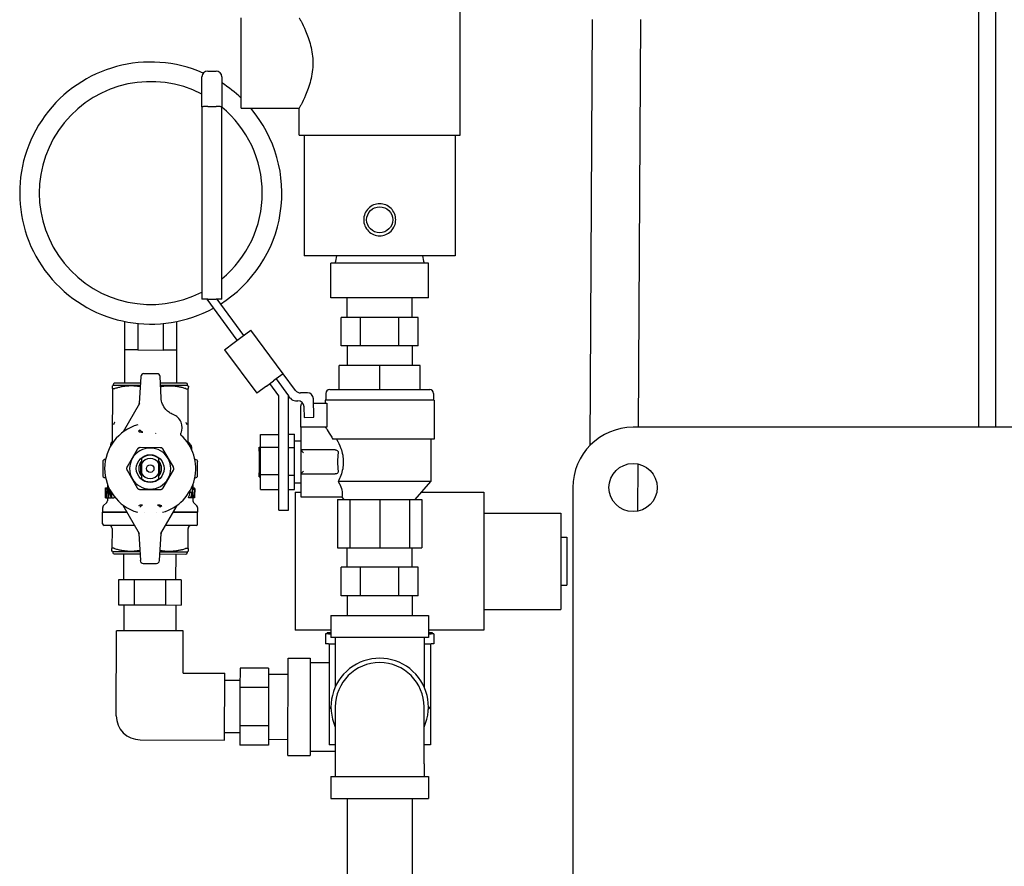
# Model space of a CAD drawing. Header units: inches. Extents: x 12 to 564, y 10 to 374.
# Tile 19 of 159: x 62 to 72, y 111 to 120. Entities that reach past the tile are written whole.
import ezdxf

# ---------------------------------------------------------------- set-up
doc = ezdxf.new("R2010")
doc.units = ezdxf.units.IN
doc.header["$LTSCALE"] = 16
doc.header["$MEASUREMENT"] = 0
doc.layers.add('Visible (ANSI)', color=7, linetype='Continuous', lineweight=30)

msp = doc.modelspace()

# ---------------------------------------------------------------- linework, layer by layer
at = {"layer": 'Visible (ANSI)'}
for p, q in [((71.899, 122.317), (71.899, 115.634)), ((71.72, 120.994), (71.72, 115.634)), ((66.349, 118.663), (66.349, 120.288)), ((64.077, 118.943), (64.077, 119.883)), ((67.695, 115.447), (67.72, 119.865)), ((68.196, 115.634), (68.22, 119.863)), ((63.731, 119.33), (63.818, 119.33)), ((63.671, 118.957), (63.671, 119.27)), ((63.878, 119.27), (63.878, 118.957)), ((63.671, 118.957), (63.671, 116.962)), ((63.731, 118.962), (63.818, 118.962)), ((63.878, 116.962), (63.878, 118.957)), ((64.077, 118.943), (64.679, 118.943)), ((64.679, 118.663), (64.679, 118.943)), ((64.679, 118.663), (66.349, 118.663)), ((64.732, 118.663), (64.732, 117.413)), ((66.296, 118.663), (66.296, 117.413)), ((66.296, 117.413), (64.732, 117.413)), ((66.019, 117.337), (65.009, 117.337)), ((65.009, 116.977), (65.009, 117.337)), ((66.019, 116.977), (66.019, 117.337)), ((66.019, 116.977), (65.009, 116.977)), ((65.177, 116.774), (65.177, 116.977)), ((65.852, 116.774), (65.852, 116.977)), ((63.731, 116.962), (63.671, 116.962)), ((64.038, 116.539), (63.724, 116.962)), ((63.731, 116.962), (63.818, 116.962)), ((63.878, 116.962), (63.818, 116.962)), ((63.826, 116.962), (64.104, 116.588)), ((65.315, 116.774), (65.116, 116.774)), ((65.116, 116.478), (65.116, 116.774)), ((65.713, 116.774), (65.315, 116.774)), ((65.315, 116.478), (65.315, 116.774)), ((65.913, 116.774), (65.713, 116.774)), ((65.713, 116.478), (65.713, 116.774)), ((65.913, 116.478), (65.913, 116.774)), ((62.867, 116.733), (62.867, 116.436)), ((63.007, 116.711), (63.007, 116.436)), ((63.269, 116.711), (63.269, 116.435)), ((63.409, 116.731), (63.409, 116.435)), ((64.004, 116.513), (64.076, 116.567)), ((64.076, 116.567), (64.177, 116.642)), ((64.512, 116.19), (64.177, 116.642)), ((63.904, 116.439), (64.004, 116.513)), ((65.315, 116.478), (65.116, 116.478)), ((65.177, 116.478), (65.177, 116.275)), ((65.713, 116.478), (65.315, 116.478)), ((65.913, 116.478), (65.713, 116.478)), ((65.852, 116.478), (65.852, 116.275)), ((63.007, 116.436), (62.867, 116.436)), ((62.868, 116.436), (62.867, 116.092)), ((63.007, 116.436), (63.269, 116.435)), ((63.409, 116.435), (63.269, 116.435)), ((63.408, 116.435), (63.407, 116.091)), ((63.904, 116.439), (64.24, 115.987)), ((65.095, 116.025), (65.095, 116.275)), ((65.514, 116.275), (65.095, 116.275)), ((65.933, 116.275), (65.514, 116.275)), ((65.514, 116.025), (65.514, 116.275)), ((65.933, 116.025), (65.933, 116.275)), ((63.037, 116.16), (63.022, 115.88)), ((63.206, 116.19), (63.069, 116.19)), ((63.248, 115.94), (63.237, 116.16)), ((64.512, 116.19), (64.44, 116.137)), ((64.643, 116.015), (64.512, 116.19)), ((62.753, 116.069), (62.743, 116.063)), ((62.743, 116.036), (62.743, 116.063)), ((62.753, 116.069), (62.753, 116.081)), ((63.032, 116.068), (62.753, 116.069)), ((63.033, 116.092), (62.765, 116.092)), ((63.509, 116.091), (63.24, 116.091)), ((63.521, 116.067), (63.242, 116.068)), ((63.521, 116.067), (63.521, 116.079)), ((63.521, 116.067), (63.531, 116.061)), ((63.531, 116.061), (63.53, 116.035)), ((64.34, 116.061), (64.24, 115.987)), ((64.34, 116.061), (64.412, 116.115)), ((64.467, 115.962), (64.374, 116.087)), ((64.44, 116.136), (64.412, 116.115)), ((64.44, 116.136), (64.44, 116.137)), ((64.44, 116.136), (64.57, 115.962)), ((62.743, 116.036), (62.742, 115.495)), ((62.746, 116.035), (62.761, 116.035)), ((63.513, 116.033), (63.528, 116.033)), ((63.529, 115.493), (63.53, 116.035)), ((64.467, 114.775), (64.467, 115.962)), ((64.591, 115.934), (64.57, 115.962)), ((64.57, 114.775), (64.57, 115.962)), ((64.764, 115.991), (64.694, 115.99)), ((64.956, 115.985), (64.956, 115.916)), ((64.996, 116.025), (66.033, 116.025)), ((66.073, 115.985), (66.073, 115.916)), ((63.025, 115.881), (62.855, 115.588)), ((64.642, 115.909), (64.666, 115.909)), ((64.695, 115.636), (64.695, 115.856)), ((64.729, 115.848), (64.731, 115.737)), ((64.83, 115.739), (64.827, 115.93)), ((64.828, 115.886), (64.966, 115.886)), ((66.078, 115.916), (64.95, 115.916)), ((64.95, 115.916), (64.95, 115.886)), ((64.966, 115.886), (64.966, 115.636)), ((66.078, 115.916), (66.078, 115.51)), ((64.731, 115.737), (64.83, 115.739)), ((63.03, 115.605), (63.015, 115.593)), ((63.195, 115.579), (63.195, 115.579)), ((63.195, 115.571), (63.195, 115.572)), ((64.279, 115.428), (64.279, 115.56)), ((64.279, 115.56), (64.467, 115.56)), ((64.57, 115.562), (64.632, 115.562)), ((64.632, 115.424), (64.632, 115.562)), ((64.966, 115.636), (64.695, 115.636)), ((64.695, 115.636), (64.695, 115.4)), ((86.641, 115.634), (68.141, 115.634)), ((62.722, 115.457), (62.722, 115.435)), ((62.738, 115.48), (62.734, 115.477)), ((62.742, 115.495), (62.742, 115.468)), ((63.529, 115.466), (63.529, 115.493)), ((63.533, 115.478), (63.537, 115.476)), ((63.555, 115.449), (63.54, 115.449)), ((63.549, 115.455), (63.549, 115.449)), ((64.632, 115.492), (64.695, 115.492)), ((66.078, 115.51), (65.028, 115.51)), ((66.044, 115.51), (66.044, 115.072)), ((62.703, 115.4), (62.704, 115.4)), ((62.704, 115.4), (62.704, 115.4)), ((63, 115.405), (62.895, 115.224)), ((63.24, 115.422), (63.031, 115.423)), ((63.375, 115.223), (63.271, 115.404)), ((64.264, 115.387), (64.264, 115.429)), ((64.264, 115.429), (64.279, 115.429)), ((64.264, 115.387), (64.279, 115.387)), ((64.264, 115.387), (64.264, 115.163)), ((64.279, 115.143), (64.279, 115.428)), ((64.279, 115.428), (64.467, 115.428)), ((64.57, 115.424), (64.632, 115.424)), ((64.632, 115.137), (64.632, 115.424)), ((64.695, 115.4), (64.695, 115.15)), ((64.695, 115.4), (64.725, 115.37)), ((64.957, 115.4), (64.695, 115.4)), ((65.054, 115.4), (64.957, 115.4)), ((62.643, 115.278), (62.643, 115.136)), ((62.672, 115.301), (62.667, 115.301)), ((63.035, 115.269), (63.035, 115.143)), ((63.045, 115.257), (63.044, 115.155)), ((63.225, 115.155), (63.226, 115.256)), ((63.235, 115.143), (63.235, 115.268)), ((63.604, 115.299), (63.598, 115.299)), ((63.627, 115.134), (63.627, 115.276)), ((68.191, 114.765), (68.194, 115.254)), ((62.895, 115.189), (62.999, 115.007)), ((63.27, 115.007), (63.375, 115.188)), ((64.264, 115.163), (64.279, 115.163)), ((64.264, 115.121), (64.264, 115.163)), ((64.279, 114.99), (64.279, 115.143)), ((64.279, 115.143), (64.467, 115.143)), ((64.57, 115.137), (64.632, 115.137)), ((64.632, 114.988), (64.632, 115.137)), ((64.725, 115.18), (64.695, 115.15)), ((64.695, 115.15), (64.957, 115.15)), ((64.695, 115.15), (64.695, 114.913)), ((64.957, 115.15), (65.054, 115.15)), ((62.666, 115.112), (62.672, 115.112)), ((62.692, 115.04), (62.692, 115.005)), ((63.578, 115.038), (63.577, 115.002)), ((63.598, 115.11), (63.603, 115.11)), ((64.264, 115.121), (64.279, 115.121)), ((64.632, 115.058), (64.695, 115.058)), ((66.044, 115.072), (65.084, 115.072)), ((65.881, 114.885), (66.044, 115.072)), ((62.672, 115.005), (62.676, 115.005)), ((62.672, 115.004), (62.672, 114.993)), ((62.672, 114.98), (62.674, 114.98)), ((62.672, 114.979), (62.674, 114.979)), ((62.672, 114.969), (62.674, 114.969)), ((62.672, 114.969), (62.672, 114.957)), ((62.674, 114.98), (62.674, 114.968)), ((62.674, 114.968), (62.676, 114.968)), ((62.676, 115.005), (62.677, 115.005)), ((62.676, 114.982), (62.676, 114.904)), ((62.677, 114.904), (62.677, 115.005)), ((62.677, 115.005), (62.697, 115.005)), ((62.683, 115.003), (62.683, 114.991)), ((62.683, 115.003), (62.699, 115.003)), ((62.694, 114.991), (62.683, 114.991)), ((62.697, 115.005), (62.697, 115.003)), ((62.698, 114.993), (62.699, 115.003)), ((62.698, 114.993), (62.704, 114.993)), ((62.699, 115.003), (62.704, 115.003)), ((62.704, 115.004), (62.704, 114.904)), ((62.704, 115.004), (62.708, 115.004)), ((62.708, 114.904), (62.708, 114.983)), ((62.731, 114.961), (62.731, 114.926)), ((62.737, 114.904), (62.737, 114.951)), ((63.03, 114.989), (63.239, 114.989)), ((63.55, 114.959), (63.55, 114.98)), ((63.571, 114.959), (63.55, 114.959)), ((63.571, 115.002), (63.561, 115.002)), ((63.571, 115.002), (63.575, 115.002)), ((63.571, 115.002), (63.571, 114.959)), ((63.588, 115.002), (63.575, 115.002)), ((63.575, 114.959), (63.575, 115.002)), ((63.588, 114.99), (63.575, 114.99)), ((63.588, 115.002), (63.596, 115.002)), ((63.588, 115.002), (63.588, 114.99)), ((63.595, 114.99), (63.588, 114.99)), ((63.595, 114.99), (63.595, 114.902)), ((63.597, 115.002), (63.596, 115.002)), ((63.596, 114.902), (63.596, 115.002)), ((63.597, 115.002), (63.597, 115.002)), ((63.597, 114.997), (63.597, 114.96)), ((64.279, 114.99), (64.467, 114.99)), ((64.57, 114.988), (64.632, 114.988)), ((64.639, 114.962), (64.695, 114.962)), ((64.639, 114.962), (64.639, 113.529)), ((65.948, 114.962), (66.594, 114.962)), ((66.594, 114.962), (66.594, 113.529)), ((67.516, 115.009), (67.516, 100.509)), ((62.684, 114.855), (62.649, 114.82)), ((62.672, 114.914), (62.672, 114.903)), ((62.672, 114.903), (62.691, 114.903)), ((62.677, 114.904), (62.676, 114.904)), ((62.677, 114.904), (62.685, 114.904)), ((62.688, 114.904), (62.685, 114.904)), ((62.688, 114.904), (62.704, 114.904)), ((62.691, 114.903), (62.691, 114.872)), ((62.708, 114.904), (62.704, 114.904)), ((62.708, 114.904), (62.73, 114.904)), ((62.73, 114.906), (62.73, 114.904)), ((62.737, 114.904), (62.73, 114.904)), ((62.737, 114.904), (62.76, 114.904)), ((62.76, 114.918), (62.76, 114.904)), ((62.853, 114.825), (63.022, 114.531)), ((63.554, 114.902), (63.532, 114.902)), ((63.561, 114.902), (63.554, 114.902)), ((63.582, 114.902), (63.562, 114.902)), ((63.577, 114.902), (63.577, 114.87)), ((63.586, 114.902), (63.582, 114.902)), ((63.584, 114.853), (63.619, 114.818)), ((63.595, 114.902), (63.586, 114.902)), ((63.596, 114.902), (63.595, 114.902)), ((63.596, 114.902), (63.596, 114.902)), ((64.695, 114.913), (65.122, 114.913)), ((65.077, 114.885), (65.205, 114.885)), ((65.077, 114.885), (65.077, 114.385)), ((65.147, 114.885), (65.122, 114.913)), ((65.205, 114.885), (65.514, 114.885)), ((65.205, 114.885), (65.205, 114.385)), ((65.514, 114.885), (65.823, 114.885)), ((65.514, 114.885), (65.514, 114.385)), ((65.823, 114.885), (65.952, 114.885)), ((65.823, 114.885), (65.823, 114.385)), ((65.952, 114.885), (65.952, 114.385)), ((62.642, 114.803), (62.642, 114.754)), ((62.894, 114.754), (62.642, 114.754)), ((62.642, 114.754), (62.894, 114.754)), ((62.642, 114.632), (62.642, 114.754)), ((63.072, 114.753), (63.072, 114.753)), ((63.072, 114.753), (63.072, 114.753)), ((63.196, 114.753), (63.196, 114.753)), ((63.196, 114.753), (63.196, 114.753)), ((63.255, 114.818), (63.24, 114.807)), ((63.245, 114.531), (63.415, 114.823)), ((63.626, 114.752), (63.374, 114.753)), ((63.374, 114.753), (63.626, 114.752)), ((63.626, 114.801), (63.626, 114.752)), ((63.626, 114.63), (63.626, 114.752)), ((64.467, 114.775), (64.57, 114.775)), ((66.594, 114.745), (67.391, 114.745)), ((67.391, 114.745), (67.391, 113.745)), ((62.973, 114.616), (62.657, 114.616)), ((62.74, 114.585), (62.739, 114.377)), ((63.019, 114.532), (63.033, 114.252)), ((63.233, 114.251), (63.248, 114.531)), ((63.61, 114.614), (63.294, 114.615)), ((63.527, 114.376), (63.527, 114.583)), ((67.391, 114.495), (67.454, 114.495)), ((67.454, 114.495), (67.454, 113.995)), ((62.739, 114.35), (62.739, 114.377)), ((62.749, 114.344), (62.739, 114.35)), ((62.758, 114.379), (62.742, 114.379)), ((62.749, 114.344), (63.028, 114.344)), ((62.749, 114.344), (62.749, 114.333)), ((62.761, 114.321), (63.029, 114.32)), ((62.862, 114.052), (62.863, 114.321)), ((63.237, 114.32), (63.505, 114.319)), ((63.238, 114.343), (63.517, 114.343)), ((63.402, 114.05), (63.403, 114.319)), ((63.525, 114.377), (63.508, 114.377)), ((63.517, 114.343), (63.527, 114.348)), ((63.517, 114.343), (63.517, 114.331)), ((63.527, 114.376), (63.527, 114.348)), ((65.077, 114.385), (65.205, 114.385)), ((65.177, 114.182), (65.177, 114.385)), ((65.205, 114.385), (65.514, 114.385)), ((65.514, 114.385), (65.823, 114.385)), ((65.823, 114.385), (65.952, 114.385)), ((65.852, 114.182), (65.852, 114.385)), ((63.064, 114.222), (63.201, 114.221)), ((65.315, 114.182), (65.116, 114.182)), ((65.116, 113.886), (65.116, 114.182)), ((65.713, 114.182), (65.315, 114.182)), ((65.315, 113.886), (65.315, 114.182)), ((65.913, 114.182), (65.713, 114.182)), ((65.713, 113.886), (65.713, 114.182)), ((65.913, 113.886), (65.913, 114.182)), ((62.807, 114.052), (62.807, 113.792)), ((62.97, 114.051), (62.807, 114.052)), ((62.97, 114.051), (62.969, 113.791)), ((63.295, 114.051), (62.97, 114.051)), ((63.295, 114.051), (63.294, 113.791)), ((63.457, 114.05), (63.295, 114.051)), ((63.457, 114.05), (63.457, 113.79)), ((67.391, 113.995), (67.454, 113.995)), ((65.315, 113.886), (65.116, 113.886)), ((65.177, 113.886), (65.177, 113.683)), ((65.713, 113.886), (65.315, 113.886)), ((65.913, 113.886), (65.713, 113.886)), ((65.852, 113.886), (65.852, 113.683)), ((62.807, 113.792), (62.969, 113.791)), ((62.862, 113.792), (62.861, 113.523)), ((62.969, 113.791), (63.294, 113.791)), ((63.294, 113.791), (63.457, 113.79)), ((63.402, 113.79), (63.401, 113.521)), ((66.594, 113.745), (67.391, 113.745)), ((65.009, 113.683), (66.019, 113.683)), ((65.009, 113.683), (65.009, 113.453)), ((66.019, 113.683), (66.019, 113.453)), ((62.783, 112.642), (62.785, 113.523)), ((63.478, 113.521), (62.785, 113.523)), ((63.477, 113.084), (63.478, 113.521)), ((65.009, 113.529), (64.639, 113.529)), ((64.969, 113.505), (65.009, 113.505)), ((64.969, 113.505), (64.969, 113.493)), ((66.594, 113.529), (66.019, 113.529)), ((66.019, 113.505), (66.059, 113.505)), ((66.059, 113.505), (66.059, 113.493)), ((64.952, 113.493), (64.952, 113.389)), ((64.983, 113.493), (64.952, 113.493)), ((64.983, 113.493), (65.009, 113.493)), ((66.019, 113.453), (65.009, 113.453)), ((65.054, 113.453), (65.054, 112.941)), ((65.974, 113.453), (65.974, 112.941)), ((66.019, 113.493), (66.046, 113.493)), ((66.077, 113.493), (66.046, 113.493)), ((66.077, 113.493), (66.077, 113.389)), ((64.983, 113.389), (64.952, 113.389)), ((64.983, 113.389), (65.054, 113.389)), ((64.989, 113.389), (64.989, 112.733)), ((65.974, 113.389), (66.046, 113.389)), ((66.04, 113.389), (66.04, 112.733)), ((66.077, 113.389), (66.046, 113.389)), ((64.563, 112.23), (64.565, 113.24)), ((64.565, 113.24), (64.795, 113.239)), ((64.795, 113.239), (64.793, 112.229)), ((64.795, 113.194), (64.989, 113.194)), ((64.066, 113.134), (64.065, 112.935)), ((64.362, 113.134), (64.066, 113.134)), ((64.362, 113.134), (64.361, 112.934)), ((63.477, 113.084), (63.909, 113.083)), ((63.907, 112.39), (63.909, 113.083)), ((64.066, 113.006), (63.909, 113.006)), ((64.362, 113.073), (64.565, 113.072)), ((64.361, 112.934), (64.065, 112.935)), ((64.065, 112.935), (64.065, 112.537)), ((64.361, 112.934), (64.361, 112.536)), ((64.989, 112.733), (65.01, 112.709)), ((64.989, 112.733), (64.989, 112.34)), ((65.054, 112.733), (65.054, 112.143)), ((65.974, 112.143), (65.974, 112.733)), ((66.019, 112.709), (66.04, 112.733)), ((66.04, 112.733), (66.04, 112.34)), ((64.065, 112.537), (64.064, 112.338)), ((64.361, 112.536), (64.065, 112.537)), ((64.361, 112.536), (64.36, 112.337)), ((63.032, 112.392), (63.907, 112.39)), ((64.064, 112.466), (63.907, 112.466)), ((64.36, 112.398), (64.563, 112.397)), ((64.36, 112.337), (64.064, 112.338)), ((64.793, 112.274), (65.054, 112.274)), ((65.054, 112.34), (64.989, 112.34)), ((66.04, 112.34), (65.974, 112.34)), ((64.563, 112.23), (64.793, 112.229)), ((65.054, 112.143), (65.054, 112.013)), ((65.974, 112.143), (65.974, 112.013)), ((65.009, 112.013), (66.019, 112.013)), ((65.009, 112.013), (65.009, 111.783)), ((66.019, 112.013), (66.019, 111.783)), ((65.009, 111.783), (66.019, 111.783)), ((65.177, 111.783), (65.177, 108.376)), ((65.852, 111.783), (65.852, 108.376))]:
    msp.add_line(p, q, dxfattribs=at)
for centre, radius in [((65.514, 117.787), 0.135), ((63.135, 115.206), 0.144), ((63.135, 115.206), 0.0394), ((68.141, 115.009), 0.25)]:
    msp.add_circle(centre, radius, dxfattribs=at)
for centre, radius, start, end in [((63.141, 118.064), 1.359, 66.3893, 298.6071), ((63.731, 119.27), 0.06, 90, 180), ((63.818, 119.27), 0.06, 0, 90), ((63.141, 118.064), 1.156, 62.7182, 297.2818), ((63.141, 118.064), 1.359, 46.5059, 57.1653), ((63.141, 118.064), 1.359, 302.0819, 40.3339), ((63.141, 118.064), 1.156, 309.6007, 50.3993), ((62.765, 116.081), 0.0118, 89.8736, 179.8736), ((63.509, 116.079), 0.0118, 359.8736, 89.8736), ((64.693, 116.053), 0.0625, 216.6492, 270.8244), ((64.765, 115.929), 0.0625, 0.8244, 90.8244), ((64.996, 115.985), 0.04, 90, 180), ((66.033, 115.985), 0.04, 0, 90), ((64.641, 115.972), 0.0625, 216.6492, 270.8244), ((64.667, 115.847), 0.0625, 0.8244, 90.8244), ((64.725, 115.856), 0.03, 106.5318, 180), ((63.321, 115.631), 0.146, 336.2876, 68.8265), ((63.135, 115.206), 0.472, 105.8914, 253.8558), ((62.838, 115.598), 0.0197, 307.1312, 329.8736), ((63.135, 115.206), 0.472, 285.8914, 47.4741), ((68.141, 115.009), 0.625, 90, 180), ((62.746, 115.457), 0.0236, 119.8736, 179.8736), ((63.525, 115.455), 0.0236, 359.8736, 59.8736), ((63.135, 115.206), 0.213, 89.8736, 149.8751), ((63.135, 115.206), 0.138, 48.7913, 130.956), ((63.135, 115.206), 0.213, 29.8724, 89.8736), ((62.667, 115.278), 0.0236, 89.8736, 179.8736), ((63.135, 115.206), 0.213, 149.8751, 209.8736), ((63.135, 115.206), 0.118, 139.9291, 219.8181), ((63.135, 115.206), 0.104, 29.0404, 150.7069), ((63.135, 115.206), 0.118, 319.9291, 39.8181), ((63.135, 115.206), 0.213, 329.8751, 29.8724), ((63.604, 115.276), 0.0236, 359.8736, 89.8736), ((62.666, 115.136), 0.0236, 179.8736, 269.8736), ((63.135, 115.206), 0.104, 209.0404, 330.7069), ((63.603, 115.134), 0.0236, 269.8736, 359.8736), ((62.715, 115.039), 0.0236, 173.7881, 179.8736), ((63.135, 115.206), 0.213, 209.8736, 269.8748), ((63.135, 115.206), 0.138, 228.7913, 310.956), ((63.135, 115.206), 0.213, 269.8748, 329.8751), ((63.554, 115.038), 0.0236, 359.8736, 5.9591), ((62.668, 114.872), 0.0236, 314.8736, 359.8736), ((62.836, 114.815), 0.0197, 29.8736, 52.616), ((63.432, 114.813), 0.0197, 127.1312, 149.8736), ((63.601, 114.87), 0.0236, 179.8736, 224.8736), ((62.666, 114.803), 0.0236, 134.8736, 179.8736), ((63.603, 114.801), 0.0236, 359.8736, 44.8736), ((62.657, 114.632), 0.0157, 179.8736, 269.8736), ((63.61, 114.63), 0.0157, 269.8736, 359.8736), ((62.708, 114.585), 0.0315, 359.8736, 89.8736), ((63.559, 114.583), 0.0315, 89.8736, 179.8736), ((62.761, 114.333), 0.0118, 179.8736, 269.8736), ((63.505, 114.331), 0.0118, 269.8736, 359.8736), ((65.514, 112.733), 0.505, 335.6288, 204.3712), ((65.514, 112.733), 0.46, 0, 180), ((63.033, 112.642), 0.25, 179.8736, 269.8736)]:
    msp.add_arc(centre, radius, start, end, dxfattribs=at)
for centre, major_axis, ratio, start_param, end_param in [((63.069, 116.159), (-0.0217, 0.023), 0.9974, 5.525267, 7.041104), ((63.206, 116.158), (0.0218, 0.0229), 0.9974, 5.525267, 7.041104), ((63.002, 115.881), (0.0099, 0.0171), 0.993403, 4.712389, 5.186311), ((65.263, 115.275), (0, -0.361), 0.515339, 4.446472, 4.978306), ((63.134, 114.977), (-0.463, 0.001), 0.094203, 6.240971, 6.26372), ((63.135, 115.295), (0.002, 0.805), 0.574757, 1.970732, 2.079333), ((63.135, 115.318), (0.002, 0.805), 0.574757, 1.978584, 2.08122), ((63.135, 115.172), (0.001, 0.61), 0.72619, 4.255125, 4.357998), ((63.135, 115.172), (0.001, 0.637), 0.72619, 4.275958, 4.373699), ((63.135, 115.161), (0.001, 0.667), 0.693506, 4.31417, 4.361444), ((63.134, 114.761), (-0.001, -0.659), 0.702381, 1.787258, 1.877864), ((63.134, 114.733), (-0.001, -0.676), 0.684343, 1.824874, 1.871303), ((63.134, 114.961), (-0.002, -1.078), 0.429116, 1.516321, 1.609119), ((63.135, 114.998), (-0.003, -1.148), 0.403023, 1.570796, 1.574839), ((63.038, 114.75), (0.0312, 0.0763), 0.480891, 0.316049, 0.380272), ((63.134, 114.733), (-0.001, -0.647), 0.684343, 1.836434, 1.839709), ((62.999, 114.531), (0.0099, -0.0172), 0.993403, 1.096875, 1.570796), ((63.268, 114.531), (-0.0099, -0.0171), 0.993403, 4.712389, 5.186311), ((63.064, 114.253), (-0.0218, -0.0229), 0.9974, 5.525267, 7.041104), ((63.201, 114.253), (0.0217, -0.023), 0.9974, 5.525267, 7.041104)]:
    msp.add_ellipse(centre, major_axis=major_axis, ratio=ratio, start_param=start_param, end_param=end_param, dxfattribs=at)
for points, knots in [([(64.679, 119.883), (64.679, 119.883), (64.681, 119.88), (64.687, 119.868), (64.692, 119.859), (64.711, 119.823), (64.729, 119.787), (64.764, 119.705), (64.783, 119.653), (64.805, 119.566), (64.811, 119.536), (64.819, 119.475), (64.821, 119.444), (64.821, 119.383), (64.819, 119.352), (64.811, 119.29), (64.805, 119.26), (64.783, 119.174), (64.764, 119.122), (64.729, 119.04), (64.711, 119.004), (64.692, 118.968), (64.687, 118.958), (64.681, 118.946), (64.679, 118.944), (64.679, 118.943)], [1.859939, 1.859939, 1.859939, 1.859939, 2.079042, 2.079042, 2.309131, 2.309131, 2.769308, 2.769308, 3.232079, 3.232079, 3.463465, 3.463465, 3.694851, 3.694851, 3.926237, 3.926237, 4.157623, 4.157623, 4.620394, 4.620394, 5.080571, 5.080571, 5.31066, 5.31066, 5.529763, 5.529763, 5.529763, 5.529763]), ([(63.731, 118.962), (63.723, 118.962), (63.716, 118.962), (63.708, 118.962), (63.701, 118.962), (63.695, 118.961), (63.689, 118.961), (63.684, 118.96), (63.679, 118.96), (63.676, 118.959), (63.673, 118.959), (63.671, 118.958), (63.671, 118.957)], [-0.2400082, -0.2400082, -0.2400082, -0.2400082, -0.1806766, -0.1806766, -0.1806766, -0.1212295, -0.1212295, -0.1212295, -0.0615441, -0.0615441, -0.0615441, 0.0006685, 0.0006685, 0.0006685, 0.0006685]), ([(63.878, 118.957), (63.878, 118.958), (63.876, 118.959), (63.873, 118.959), (63.87, 118.96), (63.866, 118.96), (63.86, 118.961), (63.855, 118.961), (63.848, 118.962), (63.841, 118.962), (63.834, 118.962), (63.826, 118.962), (63.818, 118.962)], [-0.2406322, -0.2406322, -0.2406322, -0.2406322, -0.1784312, -0.1784312, -0.1784312, -0.1187567, -0.1187567, -0.1187567, -0.0593206, -0.0593206, -0.0593206, 0, 0, 0, 0]), ([(65.514, 117.621), (65.493, 117.621), (65.471, 117.625), (65.43, 117.642), (65.411, 117.655), (65.382, 117.684), (65.369, 117.703), (65.352, 117.744), (65.348, 117.766), (65.348, 117.808), (65.352, 117.83), (65.369, 117.871), (65.382, 117.89), (65.411, 117.919), (65.43, 117.932), (65.471, 117.949), (65.493, 117.953), (65.535, 117.953), (65.557, 117.949), (65.598, 117.932), (65.617, 117.919), (65.646, 117.89), (65.659, 117.871), (65.676, 117.83), (65.68, 117.808), (65.68, 117.787), (65.68, 117.766), (65.676, 117.744), (65.659, 117.703), (65.646, 117.684), (65.617, 117.655), (65.598, 117.642), (65.557, 117.625), (65.535, 117.621), (65.514, 117.621)], [0.637396, 0.637396, 0.637396, 0.637396, 0.796739, 0.796739, 0.956083, 0.956083, 1.115437, 1.115437, 1.274792, 1.274792, 1.434147, 1.434147, 1.593502, 1.593502, 1.752845, 1.752845, 1.912188, 1.912188, 2.071532, 2.071532, 2.230875, 2.230875, 2.39023, 2.39023, 2.549584, 2.549584, 2.549584, 2.708939, 2.708939, 2.868294, 2.868294, 3.027637, 3.027637, 3.18698, 3.18698, 3.18698, 3.18698]), ([(65.957, 117.413), (65.963, 117.388), (65.968, 117.363), (65.974, 117.337), (65.974, 117.337), (65.974, 117.337)], [2.1964558, 2.1964558, 2.1964558, 2.1964558, 2.4031793, 2.4031793, 2.4032779, 2.4032779, 2.4032779, 2.4032779]), ([(62.743, 116.036), (62.743, 116.036), (62.743, 116.036), (62.743, 116.035), (62.744, 116.035), (62.746, 116.035)], [-0.12974931, -0.12974931, -0.12974931, -0.12974931, -0.12533423, -0.12533423, -0.10110744, -0.10110744, -0.10110744, -0.10110744]), ([(62.761, 116.035), (62.763, 116.035), (62.765, 116.035), (62.768, 116.036), (62.769, 116.036), (62.769, 116.036)], [-0.28906892, -0.28906892, -0.28906892, -0.28906892, -0.26484213, -0.26484213, -0.26042705, -0.26042705, -0.26042705, -0.26042705]), ([(63.504, 116.035), (63.505, 116.034), (63.505, 116.034), (63.509, 116.033), (63.511, 116.033), (63.513, 116.033)], [-0.12974931, -0.12974931, -0.12974931, -0.12974931, -0.12533423, -0.12533423, -0.10110744, -0.10110744, -0.10110744, -0.10110744]), ([(63.528, 116.033), (63.529, 116.033), (63.53, 116.033), (63.53, 116.034), (63.53, 116.034), (63.53, 116.035)], [-0.28906892, -0.28906892, -0.28906892, -0.28906892, -0.26484213, -0.26484213, -0.26042705, -0.26042705, -0.26042705, -0.26042705]), ([(63.374, 115.766), (63.359, 115.772), (63.346, 115.779), (63.321, 115.796), (63.309, 115.807), (63.28, 115.838), (63.269, 115.859), (63.254, 115.895), (63.249, 115.918), (63.248, 115.94)], [-0.447442, -0.447442, -0.447442, -0.447442, -0.3745269, -0.3745269, -0.3016183, -0.3016183, -0.1712476, -0.1712476, -0.000001, -0.000001, -0.000001, -0.000001]), ([(62.76, 115.676), (62.759, 115.674), (62.759, 115.672), (62.758, 115.67), (62.757, 115.668), (62.757, 115.666), (62.756, 115.664)], [0.00006288, 0.00006288, 0.00006288, 0.00006288, 0.01720696, 0.01720696, 0.01720696, 0.03659632, 0.03659632, 0.03659632, 0.03659632]), ([(62.761, 115.678), (62.761, 115.678), (62.761, 115.677), (62.761, 115.677), (62.761, 115.677), (62.76, 115.676), (62.76, 115.676)], [0.00000006, 0.00000006, 0.00000006, 0.00000006, 0.003655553, 0.003655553, 0.003655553, 0.00730295, 0.00730295, 0.00730295, 0.00730295]), ([(62.768, 115.685), (62.768, 115.685), (62.768, 115.684), (62.767, 115.684), (62.767, 115.683), (62.767, 115.683), (62.766, 115.683), (62.766, 115.682), (62.765, 115.682), (62.764, 115.681), (62.763, 115.68), (62.762, 115.679), (62.761, 115.678)], [-0.03254379, -0.03254379, -0.03254379, -0.03254379, -0.02556271, -0.02556271, -0.02556271, -0.02145982, -0.02145982, -0.02145982, -0.01330359, -0.01330359, -0.01330359, 0, 0, 0, 0]), ([(63.504, 115.683), (63.504, 115.683), (63.504, 115.683), (63.505, 115.682), (63.505, 115.682), (63.505, 115.682), (63.506, 115.681), (63.506, 115.681), (63.507, 115.68), (63.508, 115.679), (63.509, 115.678), (63.51, 115.677), (63.511, 115.676)], [0.0000416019, 0.0000416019, 0.0000416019, 0.0000416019, 0.0001592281, 0.0001592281, 0.0001592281, 0.0002283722, 0.0002283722, 0.0002283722, 0.000365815, 0.000365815, 0.000365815, 0.0005889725, 0.0005889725, 0.0005889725, 0.0005889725]), ([(63.512, 115.674), (63.512, 115.675), (63.511, 115.675), (63.511, 115.675), (63.511, 115.676), (63.511, 115.676), (63.511, 115.676)], [0.000043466, 0.000043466, 0.000043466, 0.000043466, 0.003691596, 0.003691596, 0.003691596, 0.007347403, 0.007347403, 0.007347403, 0.007347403]), ([(63.516, 115.662), (63.515, 115.664), (63.514, 115.667), (63.514, 115.669), (63.513, 115.671), (63.513, 115.673), (63.512, 115.674)], [-0.000337, -0.000337, -0.000337, -0.000337, 0.01766966, 0.01766966, 0.01766966, 0.03356667, 0.03356667, 0.03356667, 0.03356667]), ([(63.058, 115.585), (63.058, 115.585), (63.058, 115.585), (63.058, 115.585), (63.058, 115.585), (63.058, 115.585)], [-0.00160609, -0.00160609, -0.00160609, -0.00160609, 0, 0, 0.000351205, 0.000351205, 0.000351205, 0.000351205]), ([(63.459, 115.55), (63.458, 115.55), (63.457, 115.551), (63.457, 115.552), (63.456, 115.553), (63.456, 115.554), (63.455, 115.555), (63.455, 115.555), (63.455, 115.556), (63.454, 115.556), (63.454, 115.557), (63.454, 115.558), (63.453, 115.559), (63.453, 115.56), (63.453, 115.561), (63.453, 115.562), (63.453, 115.562), (63.453, 115.563), (63.453, 115.563), (63.453, 115.564), (63.453, 115.565), (63.453, 115.566), (63.453, 115.567), (63.453, 115.567), (63.453, 115.568), (63.453, 115.569), (63.453, 115.57), (63.454, 115.571), (63.454, 115.571), (63.454, 115.572), (63.454, 115.572)], [0, 0, 0, 0, 0.0078247, 0.0078247, 0.0078247, 0.01581067, 0.01581067, 0.01581067, 0.01955825, 0.01955825, 0.01955825, 0.02752847, 0.02752847, 0.02752847, 0.0352655, 0.0352655, 0.0352655, 0.03910953, 0.03910953, 0.03910953, 0.04703917, 0.04703917, 0.04703917, 0.05037985, 0.05037985, 0.05037985, 0.05829986, 0.05829986, 0.05829986, 0.06164879, 0.06164879, 0.06164879, 0.06164879]), ([(64.95, 115.636), (64.951, 115.636), (64.958, 115.627), (64.983, 115.589), (65, 115.561), (65.02, 115.524), (65.024, 115.517), (65.028, 115.51)], [4.3010291, 4.3010291, 4.3010291, 4.3010291, 4.6603472, 4.6603472, 5.0196653, 5.0196653, 5.094529, 5.094529, 5.094529, 5.094529]), ([(62.738, 115.48), (62.739, 115.48), (62.739, 115.48), (62.74, 115.482), (62.741, 115.482), (62.742, 115.484), (62.742, 115.485), (62.742, 115.486), (62.742, 115.486), (62.742, 115.486)], [0, 0, 0, 0, 0.00634565, 0.00634565, 0.01272407, 0.01272407, 0.01908899, 0.01908899, 0.02086241, 0.02086241, 0.02086241, 0.02086241]), ([(63.529, 115.485), (63.529, 115.484), (63.529, 115.484), (63.529, 115.483), (63.53, 115.482), (63.53, 115.481), (63.53, 115.481), (63.531, 115.479), (63.532, 115.478), (63.533, 115.478)], [0, 0, 0, 0, 0.00332014, 0.00332014, 0.00655259, 0.00655259, 0.01288293, 0.01288293, 0.02085645, 0.02085645, 0.02085645, 0.02085645]), ([(63.555, 115.449), (63.553, 115.449), (63.551, 115.448), (63.548, 115.446), (63.546, 115.444), (63.544, 115.441)], [-0.5889282, -0.5889282, -0.5889282, -0.5889282, -0.2892793, -0.2892793, -0.141451, -0.141451, -0.141451, -0.141451]), ([(63.565, 115.414), (63.565, 115.417), (63.565, 115.42), (63.565, 115.425), (63.565, 115.428), (63.564, 115.434), (63.564, 115.437), (63.563, 115.442), (63.562, 115.444), (63.56, 115.448), (63.557, 115.449), (63.555, 115.449)], [-0.1100026, -0.1100026, -0.1100026, -0.1100026, -0.1011397, -0.1011397, -0.0930317, -0.0930317, -0.080018, -0.080018, -0.0592061, -0.0592061, 0, 0, 0, 0]), ([(65.068, 115.51), (65.083, 115.482), (65.098, 115.45), (65.119, 115.394), (65.126, 115.37), (65.135, 115.323), (65.137, 115.299), (65.137, 115.275), (65.137, 115.251), (65.135, 115.227), (65.126, 115.18), (65.119, 115.156), (65.103, 115.112), (65.094, 115.092), (65.084, 115.072)], [5.126845, 5.126845, 5.126845, 5.126845, 5.41596, 5.41596, 5.598278, 5.598278, 5.780596, 5.780596, 5.780596, 5.962914, 5.962914, 6.145232, 6.145232, 6.327892, 6.327892, 6.327892, 6.327892]), ([(63.031, 115.423), (63.03, 115.423), (63.028, 115.423), (63.026, 115.422), (63.025, 115.422), (63.022, 115.421), (63.021, 115.421), (63.018, 115.42), (63.017, 115.42), (63.015, 115.419), (63.014, 115.418), (63.012, 115.417), (63.011, 115.416), (63.009, 115.415), (63.008, 115.414), (63.006, 115.412), (63.005, 115.411), (63.003, 115.409), (63.002, 115.408), (63.001, 115.407), (63.001, 115.406), (63, 115.405)], [-0.07367633, -0.07367633, -0.07367633, -0.07367633, -0.06595971, -0.06595971, -0.05827179, -0.05827179, -0.05059897, -0.05059897, -0.04293234, -0.04293234, -0.03683817, -0.03683817, -0.02911041, -0.02911041, -0.02136928, -0.02136928, -0.0136209, -0.0136209, -0.00584287, -0.00584287, 0, 0, 0, 0]), ([(63.271, 115.404), (63.27, 115.405), (63.269, 115.406), (63.268, 115.409), (63.267, 115.41), (63.265, 115.411), (63.264, 115.412), (63.262, 115.414), (63.261, 115.415), (63.259, 115.416), (63.259, 115.417), (63.257, 115.418), (63.255, 115.419), (63.253, 115.42), (63.252, 115.42), (63.249, 115.421), (63.248, 115.421), (63.245, 115.422), (63.244, 115.422), (63.242, 115.422), (63.241, 115.422), (63.24, 115.422)], [-0.07367633, -0.07367633, -0.07367633, -0.07367633, -0.06595992, -0.06595992, -0.05827222, -0.05827222, -0.05059961, -0.05059961, -0.04293318, -0.04293318, -0.03683817, -0.03683817, -0.02911047, -0.02911047, -0.02136941, -0.02136941, -0.01362111, -0.01362111, -0.00584315, -0.00584315, 0, 0, 0, 0]), ([(63.549, 115.433), (63.549, 115.434), (63.549, 115.434), (63.551, 115.435), (63.553, 115.435), (63.555, 115.435)], [0.3555152, 0.3555152, 0.3555152, 0.3555152, 0.388918, 0.388918, 1.0049339, 1.0049339, 1.0049339, 1.0049339]), ([(63.555, 115.435), (63.557, 115.435), (63.559, 115.435), (63.561, 115.433), (63.561, 115.432), (63.562, 115.431), (63.562, 115.429), (63.563, 115.425), (63.563, 115.423), (63.563, 115.419), (63.564, 115.417), (63.564, 115.414)], [0, 0, 0, 0, 0.066416, 0.066416, 0.1000561, 0.1000561, 0.1031731, 0.1031731, 0.1050688, 0.1050688, 0.1069256, 0.1069256, 0.1069256, 0.1069256]), ([(63.564, 115.414), (63.564, 115.413), (63.563, 115.412), (63.563, 115.41), (63.563, 115.409), (63.563, 115.407), (63.563, 115.406), (63.563, 115.406)], [0, 0, 0, 0, 0.00886362, 0.00886362, 0.01748354, 0.01748354, 0.02400693, 0.02400693, 0.02400693, 0.02400693]), ([(63.565, 115.402), (63.565, 115.404), (63.565, 115.405), (63.565, 115.407), (63.565, 115.409), (63.565, 115.412), (63.565, 115.414), (63.565, 115.414), (63.565, 115.414), (63.565, 115.414)], [-0.03189638, -0.03189638, -0.03189638, -0.03189638, -0.0188753, -0.0188753, -0.0188753, -0.00128608, -0.00128608, -0.00128608, 0, 0, 0, 0]), ([(65.054, 115.4), (65.058, 115.4), (65.063, 115.399), (65.07, 115.396), (65.074, 115.394), (65.079, 115.388), (65.081, 115.385), (65.084, 115.378), (65.084, 115.374), (65.083, 115.37)], [0, 0, 0, 0, 0.0303904, 0.0303904, 0.0607809, 0.0607809, 0.0900178, 0.0900178, 0.1192548, 0.1192548, 0.1192548, 0.1192548]), ([(62.895, 115.224), (62.895, 115.223), (62.894, 115.222), (62.893, 115.219), (62.892, 115.218), (62.892, 115.216), (62.891, 115.214), (62.891, 115.212), (62.891, 115.211), (62.89, 115.208), (62.89, 115.207), (62.89, 115.205), (62.89, 115.204), (62.891, 115.201), (62.891, 115.2), (62.892, 115.197), (62.892, 115.196), (62.893, 115.194), (62.893, 115.192), (62.894, 115.19), (62.895, 115.189), (62.895, 115.189)], [-0.07367633, -0.07367633, -0.07367633, -0.07367633, -0.06589352, -0.06589352, -0.05813931, -0.05813931, -0.05040031, -0.05040031, -0.04266817, -0.04266817, -0.03683817, -0.03683817, -0.02917601, -0.02917601, -0.0215012, -0.0215012, -0.01381951, -0.01381951, -0.00610791, -0.00610791, 0, 0, 0, 0]), ([(63.375, 115.188), (63.375, 115.189), (63.376, 115.19), (63.377, 115.192), (63.377, 115.193), (63.378, 115.196), (63.379, 115.197), (63.379, 115.2), (63.379, 115.201), (63.379, 115.203), (63.38, 115.204), (63.38, 115.207), (63.379, 115.208), (63.379, 115.21), (63.379, 115.212), (63.378, 115.214), (63.378, 115.216), (63.377, 115.218), (63.377, 115.219), (63.376, 115.221), (63.375, 115.222), (63.375, 115.223)], [-0.07367633, -0.07367633, -0.07367633, -0.07367633, -0.0659597, -0.0659597, -0.05827179, -0.05827179, -0.05059897, -0.05059897, -0.04293233, -0.04293233, -0.03683817, -0.03683817, -0.02911041, -0.02911041, -0.02136928, -0.02136928, -0.0136209, -0.0136209, -0.00584287, -0.00584287, 0, 0, 0, 0]), ([(65.083, 115.18), (65.084, 115.176), (65.084, 115.172), (65.081, 115.165), (65.079, 115.161), (65.074, 115.156), (65.07, 115.154), (65.063, 115.151), (65.058, 115.15), (65.054, 115.15)], [0.1276716, 0.1276716, 0.1276716, 0.1276716, 0.1569086, 0.1569086, 0.1861455, 0.1861455, 0.216536, 0.216536, 0.2469264, 0.2469264, 0.2469264, 0.2469264]), ([(65.084, 115.072), (65.092, 115.059), (65.099, 115.046), (65.116, 115.008), (65.121, 114.985), (65.126, 114.951), (65.126, 114.936), (65.124, 114.918), (65.123, 114.913), (65.122, 114.913)], [0.1229763, 0.1229763, 0.1229763, 0.1229763, 0.2519821, 0.2519821, 0.5039642, 0.5039642, 0.7519293, 0.7519293, 0.9875943, 0.9875943, 0.9875943, 0.9875943]), ([(62.672, 114.98), (62.672, 114.983), (62.672, 114.985), (62.672, 114.988), (62.672, 114.991), (62.672, 114.993), (62.672, 114.995), (62.672, 114.996), (62.672, 114.997), (62.672, 114.997), (62.672, 114.998), (62.672, 114.998), (62.672, 114.998), (62.672, 114.999), (62.672, 114.999), (62.672, 115), (62.672, 115), (62.672, 115.001), (62.672, 115.001), (62.672, 115.002), (62.672, 115.003), (62.672, 115.004), (62.672, 115.004), (62.672, 115.005), (62.672, 115.005)], [-0.1053992, -0.1053992, -0.1053992, -0.1053992, -0.0803711, -0.0803711, -0.0803711, -0.0579417, -0.0579417, -0.0579417, -0.0493098, -0.0493098, -0.0493098, -0.0472918, -0.0472918, -0.0472918, -0.0390128, -0.0390128, -0.0390128, -0.0352322, -0.0352322, -0.0352322, -0.0181677, -0.0181677, -0.0181677, 0, 0, 0, 0]), ([(62.672, 114.993), (62.672, 114.993), (62.672, 114.992), (62.672, 114.991), (62.672, 114.991), (62.672, 114.99), (62.672, 114.989)], [-0.01671025, -0.01671025, -0.01671025, -0.01671025, -0.00641475, -0.00641475, -0.00641475, 0, 0, 0, 0]), ([(62.672, 114.989), (62.672, 114.988), (62.672, 114.987), (62.672, 114.986), (62.672, 114.985), (62.672, 114.983), (62.672, 114.981), (62.672, 114.981), (62.672, 114.98), (62.672, 114.979)], [-0.02865376, -0.02865376, -0.02865376, -0.02865376, -0.01901365, -0.01901365, -0.01901365, -0.00688254, -0.00688254, -0.00688254, 0, 0, 0, 0]), ([(62.672, 114.969), (62.672, 114.971), (62.672, 114.972), (62.672, 114.976), (62.672, 114.977), (62.672, 114.979)], [-0.04858893, -0.04858893, -0.04858893, -0.04858893, -0.04237798, -0.04237798, -0.03526415, -0.03526415, -0.03526415, -0.03526415]), ([(62.672, 114.937), (62.672, 114.94), (62.672, 114.943), (62.672, 114.948), (62.672, 114.951), (62.672, 114.958), (62.672, 114.961), (62.672, 114.965), (62.672, 114.966), (62.672, 114.969), (62.672, 114.969), (62.672, 114.969)], [-0.08818554, -0.08818554, -0.08818554, -0.08818554, -0.07564219, -0.07564219, -0.06420958, -0.06420958, -0.04390558, -0.04390558, -0.02174066, -0.02174066, 0, 0, 0, 0]), ([(62.672, 114.957), (62.672, 114.956), (62.672, 114.955), (62.672, 114.954), (62.672, 114.954), (62.672, 114.953), (62.672, 114.953), (62.672, 114.953), (62.672, 114.953), (62.672, 114.952), (62.672, 114.952), (62.672, 114.951), (62.672, 114.951), (62.672, 114.95), (62.672, 114.949), (62.672, 114.949), (62.672, 114.947), (62.672, 114.945), (62.672, 114.943), (62.672, 114.941), (62.672, 114.938), (62.672, 114.936)], [0.01713221, 0.01713221, 0.01713221, 0.01713221, 0.02934356, 0.02934356, 0.02934356, 0.03314199, 0.03314199, 0.03314199, 0.03479043, 0.03479043, 0.03479043, 0.03867422, 0.03867422, 0.03867422, 0.04235402, 0.04235402, 0.04235402, 0.0513008, 0.0513008, 0.0513008, 0.06123823, 0.06123823, 0.06123823, 0.06123823]), ([(62.672, 114.903), (62.672, 114.903), (62.672, 114.903), (62.672, 114.904), (62.672, 114.905), (62.672, 114.905), (62.672, 114.906), (62.672, 114.906), (62.672, 114.907), (62.672, 114.907), (62.672, 114.908), (62.672, 114.908), (62.672, 114.909), (62.672, 114.912), (62.672, 114.914), (62.672, 114.918), (62.672, 114.918), (62.672, 114.919), (62.672, 114.919), (62.672, 114.92), (62.672, 114.921), (62.672, 114.922), (62.672, 114.923), (62.672, 114.924), (62.672, 114.925), (62.672, 114.926), (62.672, 114.926), (62.672, 114.927), (62.672, 114.93), (62.672, 114.933), (62.672, 114.937)], [-0.1839413, -0.1839413, -0.1839413, -0.1839413, -0.1446096, -0.1446096, -0.1446096, -0.1265118, -0.1265118, -0.1265118, -0.1187733, -0.1187733, -0.1187733, -0.1027782, -0.1027782, -0.1027782, -0.0566918, -0.0566918, -0.0566918, -0.0492778, -0.0492778, -0.0492778, -0.0394517, -0.0394517, -0.0394517, -0.0290906, -0.0290906, -0.0290906, -0.0256201, -0.0256201, -0.0256201, 0, 0, 0, 0]), ([(62.672, 114.936), (62.672, 114.932), (62.672, 114.928), (62.672, 114.92), (62.672, 114.918), (62.672, 114.916), (62.672, 114.915), (62.672, 114.914)], [0, 0, 0, 0, 0.03150495, 0.03150495, 0.05857447, 0.05857447, 0.07983569, 0.07983569, 0.07983569, 0.07983569]), ([(62.676, 115.005), (62.676, 115), (62.676, 114.995), (62.675, 114.989), (62.674, 114.984), (62.674, 114.98)], [-0.1666992, -0.1666992, -0.1666992, -0.1666992, -0.0707821, -0.0707821, 0, 0, 0, 0]), ([(62.674, 114.968), (62.674, 114.97), (62.675, 114.974), (62.675, 114.978), (62.676, 114.98), (62.676, 114.982)], [-0.04965234, -0.04965234, -0.04965234, -0.04965234, -0.02509217, -0.02509217, 0, 0, 0, 0]), ([(62.694, 114.991), (62.692, 114.984), (62.691, 114.976), (62.689, 114.96), (62.687, 114.949), (62.686, 114.926), (62.685, 114.915), (62.685, 114.904)], [-0.4163778, -0.4163778, -0.4163778, -0.4163778, -0.2393824, -0.2393824, -0.0812441, -0.0812441, 0, 0, 0, 0]), ([(62.688, 114.904), (62.688, 114.912), (62.688, 114.92), (62.689, 114.927), (62.689, 114.929), (62.689, 114.93), (62.689, 114.932)], [-0.07065254, -0.07065254, -0.07065254, -0.07065254, -0.01243257, -0.01243257, -0.01243257, 0, 0, 0, 0]), ([(62.689, 114.932), (62.69, 114.948), (62.692, 114.96), (62.695, 114.977), (62.696, 114.986), (62.698, 114.993)], [-0.1430372, -0.1430372, -0.1430372, -0.1430372, -0.07318, -0.07318, 0, 0, 0, 0]), ([(62.999, 115.007), (63, 115.006), (63.001, 115.005), (63.002, 115.003), (63.003, 115.002), (63.005, 115), (63.006, 114.999), (63.008, 114.997), (63.009, 114.997), (63.011, 114.995), (63.011, 114.995), (63.013, 114.994), (63.015, 114.993), (63.017, 114.992), (63.018, 114.992), (63.021, 114.991), (63.022, 114.99), (63.024, 114.99), (63.026, 114.99), (63.028, 114.99), (63.029, 114.989), (63.03, 114.989)], [-0.07367633, -0.07367633, -0.07367633, -0.07367633, -0.06589359, -0.06589359, -0.05813945, -0.05813945, -0.05040051, -0.05040051, -0.04266844, -0.04266844, -0.03683817, -0.03683817, -0.02917621, -0.02917621, -0.02150162, -0.02150162, -0.01382014, -0.01382014, -0.00610875, -0.00610875, 0, 0, 0, 0]), ([(63.239, 114.989), (63.24, 114.989), (63.242, 114.989), (63.244, 114.989), (63.245, 114.99), (63.248, 114.99), (63.249, 114.99), (63.252, 114.991), (63.253, 114.992), (63.255, 114.993), (63.256, 114.993), (63.258, 114.994), (63.259, 114.995), (63.261, 114.997), (63.262, 114.997), (63.264, 114.999), (63.265, 115), (63.267, 115.002), (63.267, 115.003), (63.269, 115.005), (63.269, 115.006), (63.27, 115.007)], [-0.07367633, -0.07367633, -0.07367633, -0.07367633, -0.06589352, -0.06589352, -0.05813931, -0.05813931, -0.05040031, -0.05040031, -0.04266817, -0.04266817, -0.03683817, -0.03683817, -0.02917601, -0.02917601, -0.0215012, -0.0215012, -0.01381951, -0.01381951, -0.0061079, -0.0061079, 0, 0, 0, 0]), ([(63.569, 114.931), (63.569, 114.933), (63.57, 114.935), (63.57, 114.937), (63.571, 114.939), (63.571, 114.94), (63.571, 114.942), (63.572, 114.943), (63.572, 114.945), (63.572, 114.946), (63.572, 114.947), (63.573, 114.948), (63.573, 114.949)], [-0.05356943, -0.05356943, -0.05356943, -0.05356943, -0.03625487, -0.03625487, -0.03625487, -0.01893066, -0.01893066, -0.01893066, -0.0088011, -0.0088011, -0.0088011, 0, 0, 0, 0]), ([(63.573, 114.949), (63.574, 114.944), (63.575, 114.939), (63.576, 114.935), (63.576, 114.934), (63.576, 114.933), (63.576, 114.932)], [-0.05135388, -0.05135388, -0.05135388, -0.05135388, -0.00966893, -0.00966893, -0.00966893, 0, 0, 0, 0]), ([(62.691, 114.904), (62.691, 114.904), (62.691, 114.904), (62.691, 114.904), (62.691, 114.903), (62.691, 114.903)], [0.107759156, 0.107759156, 0.107759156, 0.107759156, 0.110797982, 0.110797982, 0.115109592, 0.115109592, 0.115109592, 0.115109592]), ([(63.056, 114.827), (63.056, 114.827), (63.056, 114.827), (63.055, 114.827), (63.053, 114.827), (63.052, 114.827)], [-0.16378588, -0.16378588, -0.16378588, -0.16378588, -0.16317195, -0.16317195, -0.14749544, -0.14749544, -0.14749544, -0.14749544]), ([(63.212, 114.827), (63.212, 114.827), (63.212, 114.827), (63.212, 114.827), (63.212, 114.827), (63.212, 114.827)], [-0.00160609, -0.00160609, -0.00160609, -0.00160609, 0, 0, 0.000351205, 0.000351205, 0.000351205, 0.000351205]), ([(62.742, 114.379), (62.74, 114.379), (62.74, 114.378), (62.739, 114.378), (62.739, 114.377), (62.739, 114.377)], [-0.24140203, -0.24140203, -0.24140203, -0.24140203, -0.22133782, -0.22133782, -0.21765243, -0.21765243, -0.21765243, -0.21765243]), ([(62.765, 114.377), (62.764, 114.377), (62.764, 114.377), (62.761, 114.378), (62.759, 114.379), (62.758, 114.379)], [-0.10748613, -0.10748613, -0.10748613, -0.10748613, -0.10380074, -0.10380074, -0.08373653, -0.08373653, -0.08373653, -0.08373653]), ([(63.508, 114.377), (63.507, 114.377), (63.505, 114.377), (63.502, 114.376), (63.502, 114.376), (63.502, 114.376)], [-0.24140203, -0.24140203, -0.24140203, -0.24140203, -0.22133782, -0.22133782, -0.21765243, -0.21765243, -0.21765243, -0.21765243]), ([(63.527, 114.376), (63.527, 114.376), (63.527, 114.376), (63.527, 114.377), (63.526, 114.377), (63.525, 114.377)], [-0.10748613, -0.10748613, -0.10748613, -0.10748613, -0.10380074, -0.10380074, -0.08373653, -0.08373653, -0.08373653, -0.08373653])]:
    msp.add_open_spline(points, degree=3, knots=knots, dxfattribs=at)
for points in [[(65.054, 117.337), (65.06, 117.363), (65.066, 117.388), (65.071, 117.413)], [(63.015, 115.593), (63.024, 115.586), (63.042, 115.584), (63.058, 115.585)], [(63.058, 115.585), (63.049, 115.587), (63.038, 115.594), (63.03, 115.605)], [(63.058, 115.585), (63.058, 115.585), (63.058, 115.585), (63.058, 115.585)], [(63.058, 115.585), (63.058, 115.585), (63.058, 115.585), (63.058, 115.585)], [(62.703, 115.4), (62.703, 115.399), (62.703, 115.398), (62.703, 115.397)], [(62.704, 115.4), (62.704, 115.4), (62.704, 115.4), (62.704, 115.4)], [(63.052, 114.827), (63.037, 114.828), (63.022, 114.826), (63.013, 114.819)], [(63.028, 114.807), (63.035, 114.817), (63.045, 114.824), (63.054, 114.826)], [(63.255, 114.818), (63.245, 114.826), (63.228, 114.828), (63.212, 114.827)], [(63.212, 114.827), (63.212, 114.827), (63.212, 114.827), (63.212, 114.827)], [(63.212, 114.827), (63.212, 114.827), (63.212, 114.827), (63.212, 114.827)], [(63.212, 114.827), (63.221, 114.825), (63.232, 114.818), (63.24, 114.807)]]:
    msp.add_open_spline(points, degree=3, dxfattribs=at)
for points, weights in [([(63.031, 116.055), (62.905, 116.077), (62.769, 116.036)], [1.23326957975, 1.2940281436, 1.18490489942]), ([(63.504, 116.035), (63.368, 116.076), (63.242, 116.054)], [1.18490489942, 1.2940281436, 1.23326957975]), ([(63.045, 115.31), (63.045, 115.279), (63.045, 115.257)], [1, 1.02531027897, 1]), ([(63.226, 115.256), (63.226, 115.279), (63.226, 115.309)], [1, 1.02531027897, 1]), ([(63.044, 115.155), (63.044, 115.133), (63.044, 115.102)], [1, 1.02531027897, 1]), ([(63.225, 115.102), (63.225, 115.132), (63.225, 115.155)], [1, 1.02531027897, 1]), ([(62.765, 114.377), (62.901, 114.336), (63.028, 114.358)], [1.08836347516, 1.18938209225, 1.13338502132]), ([(63.239, 114.357), (63.365, 114.335), (63.502, 114.376)], [1.13338502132, 1.18938209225, 1.08836347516])]:
    msp.add_rational_spline(points, weights, degree=2, dxfattribs=at)

doc.saveas('drawing.dxf')
